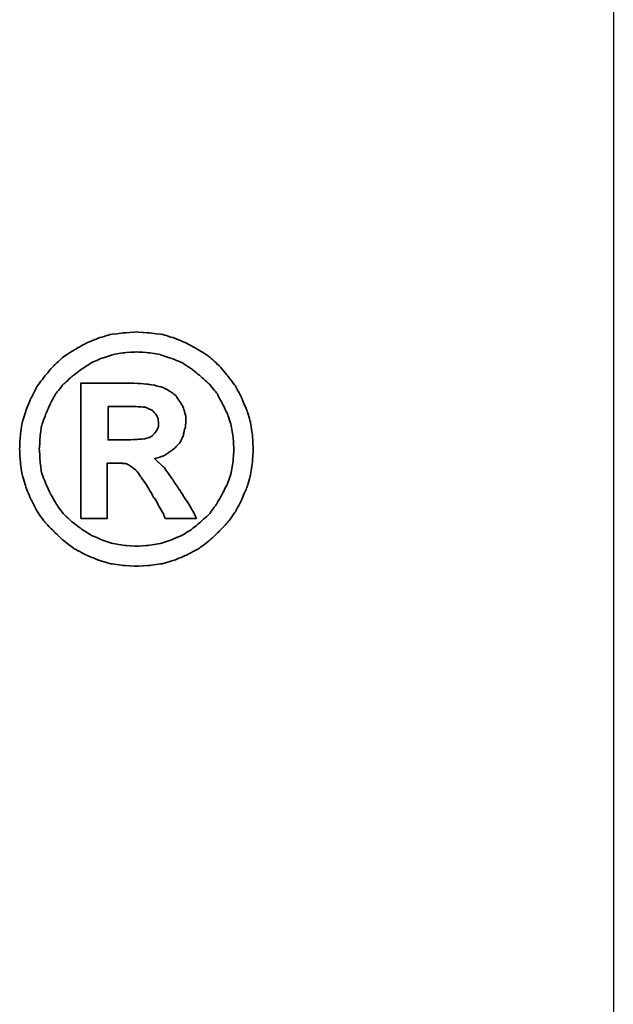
# Model space of a CAD drawing. Header units: millimetres. Extents: x 748 to 1024, y 329 to 423.
# Tile 45 of 49: x 954.925 to 955.586, y 354.842 to 355.937. Entities that reach past the tile are written whole.
import ezdxf

# ---------------------------------------------------------------- set-up
doc = ezdxf.new("R2010")
doc.units = ezdxf.units.MM
doc.header["$LTSCALE"] = 0.15
for name, color, linetype in [('DIM', 4, 'CONTINUOUS'), ('layer 1', 7, 'CONTINUOUS'), ('OUT', 3, 'CONTINUOUS')]:
    doc.layers.add(name, color=color, linetype=linetype)

# ---------------------------------------------------------------- blocks, each defined once
blk = doc.blocks.new('TBI MOTION logo(完整正式版)')
at = {"layer": 'layer 1', "color": 22, "lineweight": 35}
for points, knots in [([(81.20634, 4.98624), (81.20634, 4.98624), (81.18649, 5.32862), (81.18649, 5.32862), (81.18649, 5.32862), (81.18649, 5.32862), (81.13886, 5.66206), (81.13886, 5.66206), (81.13886, 5.66206), (81.13886, 5.66206), (81.04359, 5.97764), (81.04359, 5.97764), (81.04359, 5.97764), (81.04359, 5.97764), (80.91061, 6.29124), (80.91061, 6.29124), (80.91061, 6.29124), (80.91061, 6.29124), (80.75778, 6.58697), (80.75778, 6.58697), (80.75778, 6.58697), (80.75778, 6.58697), (80.5593, 6.85294), (80.5593, 6.85294), (80.5593, 6.85294), (80.5593, 6.85294), (80.33105, 7.1189), (80.33105, 7.1189), (80.33105, 7.1189), (80.33105, 7.1189), (80.09287, 7.33921), (80.09287, 7.33921), (80.09287, 7.33921), (80.09287, 7.33921), (79.815, 7.51982), (79.815, 7.51982), (79.815, 7.51982), (79.815, 7.51982), (79.51133, 7.69051), (79.51133, 7.69051), (79.51133, 7.69051), (79.51133, 7.69051), (79.19773, 7.8235), (79.19773, 7.8235), (79.19773, 7.8235), (79.19773, 7.8235), (78.88215, 7.91877), (78.88215, 7.91877), (78.88215, 7.91877), (78.88215, 7.91877), (78.54871, 7.95846), (78.54871, 7.95846), (78.54871, 7.95846), (78.54871, 7.95846), (78.21526, 7.98625), (78.21526, 7.98625), (78.21526, 7.98625), (78.21526, 7.98625), (77.87388, 7.95846), (77.87388, 7.95846), (77.87388, 7.95846), (77.87388, 7.95846), (77.54044, 7.91877), (77.54044, 7.91877), (77.54044, 7.91877), (77.54044, 7.91877), (77.22485, 7.8235), (77.22485, 7.8235), (77.22485, 7.8235), (77.22485, 7.8235), (76.91027, 7.69051), (76.91027, 7.69051), (76.91027, 7.69051), (76.91027, 7.69051), (76.6056, 7.51982), (76.6056, 7.51982), (76.6056, 7.51982), (76.6056, 7.51982), (76.32972, 7.33921), (76.32972, 7.33921), (76.32972, 7.33921), (76.32972, 7.33921), (76.09154, 7.1189), (76.09154, 7.1189), (76.09154, 7.1189), (76.09154, 7.1189), (75.86329, 6.85294), (75.86329, 6.85294), (75.86329, 6.85294), (75.86329, 6.85294), (75.66382, 6.58697), (75.66382, 6.58697), (75.66382, 6.58697), (75.66382, 6.58697), (75.51099, 6.29124), (75.51099, 6.29124), (75.51099, 6.29124), (75.51099, 6.29124), (75.37702, 5.97764), (75.37702, 5.97764), (75.37702, 5.97764), (75.37702, 5.97764), (75.28175, 5.66206), (75.28175, 5.66206), (75.28175, 5.66206), (75.28175, 5.66206), (75.23411, 5.32862), (75.23411, 5.32862), (75.23411, 5.32862), (75.23411, 5.32862), (75.21625, 4.98624), (75.21625, 4.98624), (75.21625, 4.98624), (75.21625, 4.98624), (75.23411, 4.6528), (75.23411, 4.6528), (75.23411, 4.6528), (75.23411, 4.6528), (75.28175, 4.32035), (75.28175, 4.32035), (75.28175, 4.32035), (75.28175, 4.32035), (75.37702, 3.99583), (75.37702, 3.99583), (75.37702, 3.99583), (75.37702, 3.99583), (75.51099, 3.68224), (75.51099, 3.68224), (75.51099, 3.68224), (75.51099, 3.68224), (75.66382, 3.38749), (75.66382, 3.38749), (75.66382, 3.38749), (75.66382, 3.38749), (75.86329, 3.10963), (75.86329, 3.10963), (75.86329, 3.10963), (75.86329, 3.10963), (76.09154, 2.87145), (76.09154, 2.87145), (76.09154, 2.87145), (76.09154, 2.87145), (76.32972, 2.6432), (76.32972, 2.6432), (76.32972, 2.6432), (76.32972, 2.6432), (76.6056, 2.43381), (76.6056, 2.43381), (76.6056, 2.43381), (76.6056, 2.43381), (76.91027, 2.27205), (76.91027, 2.27205), (76.91027, 2.27205), (76.91027, 2.27205), (77.22485, 2.13906), (77.22485, 2.13906), (77.22485, 2.13906), (77.22485, 2.13906), (77.54044, 2.0438), (77.54044, 2.0438), (77.54044, 2.0438), (77.54044, 2.0438), (77.87388, 1.99616), (77.87388, 1.99616), (77.87388, 1.99616), (77.87388, 1.99616), (78.21526, 1.97631), (78.21526, 1.97631), (78.21526, 1.97631), (78.21526, 1.97631), (78.54871, 1.99616), (78.54871, 1.99616), (78.54871, 1.99616), (78.54871, 1.99616), (78.88215, 2.0438), (78.88215, 2.0438), (78.88215, 2.0438), (78.88215, 2.0438), (79.19773, 2.13906), (79.19773, 2.13906), (79.19773, 2.13906), (79.19773, 2.13906), (79.51133, 2.27205), (79.51133, 2.27205), (79.51133, 2.27205), (79.51133, 2.27205), (79.815, 2.43381), (79.815, 2.43381), (79.815, 2.43381), (79.815, 2.43381), (80.09287, 2.6432), (80.09287, 2.6432), (80.09287, 2.6432), (80.09287, 2.6432), (80.33105, 2.87145), (80.33105, 2.87145), (80.33105, 2.87145), (80.33105, 2.87145), (80.5593, 3.10963), (80.5593, 3.10963), (80.5593, 3.10963), (80.5593, 3.10963), (80.75778, 3.38749), (80.75778, 3.38749), (80.75778, 3.38749), (80.75778, 3.38749), (80.91061, 3.68224), (80.91061, 3.68224), (80.91061, 3.68224), (80.91061, 3.68224), (81.04359, 3.99583), (81.04359, 3.99583), (81.04359, 3.99583), (81.04359, 3.99583), (81.13886, 4.32035), (81.13886, 4.32035), (81.13886, 4.32035), (81.13886, 4.32035), (81.18649, 4.6528), (81.18649, 4.6528), (81.18649, 4.6528), (81.18649, 4.6528), (81.20634, 4.98624), (81.20634, 4.98624)], [0, 0, 0, 0, 0.01785714, 0.01785714, 0.01785714, 0.01785715, 0.03571429, 0.03571429, 0.03571429, 0.0357143, 0.05357143, 0.05357143, 0.05357143, 0.05357144, 0.07142857, 0.07142857, 0.07142857, 0.07142858, 0.08928571, 0.08928571, 0.08928571, 0.08928572, 0.10714286, 0.10714286, 0.10714286, 0.10714287, 0.125, 0.125, 0.125, 0.12500001, 0.14285714, 0.14285714, 0.14285714, 0.14285715, 0.16071429, 0.16071429, 0.16071429, 0.1607143, 0.17857143, 0.17857143, 0.17857143, 0.17857144, 0.19642857, 0.19642857, 0.19642857, 0.19642858, 0.21428571, 0.21428571, 0.21428571, 0.21428572, 0.23214286, 0.23214286, 0.23214286, 0.23214287, 0.25, 0.25, 0.25, 0.25000001, 0.26785714, 0.26785714, 0.26785714, 0.26785715, 0.28571429, 0.28571429, 0.28571429, 0.2857143, 0.30357143, 0.30357143, 0.30357143, 0.30357144, 0.32142857, 0.32142857, 0.32142857, 0.32142858, 0.33928571, 0.33928571, 0.33928571, 0.33928572, 0.35714286, 0.35714286, 0.35714286, 0.35714287, 0.375, 0.375, 0.375, 0.37500001, 0.39285714, 0.39285714, 0.39285714, 0.39285715, 0.41071429, 0.41071429, 0.41071429, 0.4107143, 0.42857143, 0.42857143, 0.42857143, 0.42857144, 0.44642857, 0.44642857, 0.44642857, 0.44642858, 0.46428571, 0.46428571, 0.46428571, 0.46428572, 0.48214286, 0.48214286, 0.48214286, 0.48214287, 0.5, 0.5, 0.5, 0.50000001, 0.51785714, 0.51785714, 0.51785714, 0.51785715, 0.53571429, 0.53571429, 0.53571429, 0.5357143, 0.55357143, 0.55357143, 0.55357143, 0.55357144, 0.57142857, 0.57142857, 0.57142857, 0.57142858, 0.58928571, 0.58928571, 0.58928571, 0.58928572, 0.60714286, 0.60714286, 0.60714286, 0.60714287, 0.625, 0.625, 0.625, 0.62500001, 0.64285714, 0.64285714, 0.64285714, 0.64285715, 0.66071429, 0.66071429, 0.66071429, 0.6607143, 0.67857143, 0.67857143, 0.67857143, 0.67857144, 0.69642857, 0.69642857, 0.69642857, 0.69642858, 0.71428571, 0.71428571, 0.71428571, 0.71428572, 0.73214286, 0.73214286, 0.73214286, 0.73214287, 0.75, 0.75, 0.75, 0.75000001, 0.76785714, 0.76785714, 0.76785714, 0.76785715, 0.78571429, 0.78571429, 0.78571429, 0.7857143, 0.80357143, 0.80357143, 0.80357143, 0.80357144, 0.82142857, 0.82142857, 0.82142857, 0.82142858, 0.83928571, 0.83928571, 0.83928571, 0.83928572, 0.85714286, 0.85714286, 0.85714286, 0.85714287, 0.875, 0.875, 0.875, 0.87500001, 0.89285714, 0.89285714, 0.89285714, 0.89285715, 0.91071429, 0.91071429, 0.91071429, 0.9107143, 0.92857143, 0.92857143, 0.92857143, 0.92857144, 0.94642857, 0.94642857, 0.94642857, 0.94642858, 0.96428571, 0.96428571, 0.96428571, 0.96428572, 0.98214286, 0.98214286, 0.98214286, 0.98214287, 1, 1, 1, 1]), ([(80.71014, 4.98624), (80.71014, 4.98624), (80.69129, 5.29091), (80.69129, 5.29091), (80.69129, 5.29091), (80.69129, 5.29091), (80.64464, 5.57672), (80.64464, 5.57672), (80.64464, 5.57672), (80.64464, 5.57672), (80.54937, 5.87245), (80.54937, 5.87245), (80.54937, 5.87245), (80.54937, 5.87245), (80.41639, 6.14833), (80.41639, 6.14833), (80.41639, 6.14833), (80.41639, 6.14833), (80.27349, 6.41429), (80.27349, 6.41429), (80.27349, 6.41429), (80.27349, 6.41429), (80.08295, 6.64255), (80.08295, 6.64255), (80.08295, 6.64255), (80.08295, 6.64255), (79.86264, 6.84301), (79.86264, 6.84301), (79.86264, 6.84301), (79.86264, 6.84301), (79.63439, 7.03355), (79.63439, 7.03355), (79.63439, 7.03355), (79.63439, 7.03355), (79.37835, 7.1963), (79.37835, 7.1963), (79.37835, 7.1963), (79.37835, 7.1963), (79.10246, 7.30944), (79.10246, 7.30944), (79.10246, 7.30944), (79.10246, 7.30944), (78.81665, 7.40471), (78.81665, 7.40471), (78.81665, 7.40471), (78.81665, 7.40471), (78.511, 7.45234), (78.511, 7.45234), (78.511, 7.45234), (78.511, 7.45234), (78.21526, 7.47219), (78.21526, 7.47219), (78.21526, 7.47219), (78.21526, 7.47219), (77.9106, 7.45234), (77.9106, 7.45234), (77.9106, 7.45234), (77.9106, 7.45234), (77.61685, 7.40471), (77.61685, 7.40471), (77.61685, 7.40471), (77.61685, 7.40471), (77.32012, 7.30944), (77.32012, 7.30944), (77.32012, 7.30944), (77.32012, 7.30944), (77.06309, 7.1963), (77.06309, 7.1963), (77.06309, 7.1963), (77.06309, 7.1963), (76.80606, 7.03355), (76.80606, 7.03355), (76.80606, 7.03355), (76.80606, 7.03355), (76.55797, 6.84301), (76.55797, 6.84301), (76.55797, 6.84301), (76.55797, 6.84301), (76.34063, 6.64255), (76.34063, 6.64255), (76.34063, 6.64255), (76.34063, 6.64255), (76.1491, 6.41429), (76.1491, 6.41429), (76.1491, 6.41429), (76.1491, 6.41429), (76.0062, 6.14833), (76.0062, 6.14833), (76.0062, 6.14833), (76.0062, 6.14833), (75.88314, 5.87245), (75.88314, 5.87245), (75.88314, 5.87245), (75.88314, 5.87245), (75.77794, 5.57672), (75.77794, 5.57672), (75.77794, 5.57672), (75.77794, 5.57672), (75.73924, 5.29091), (75.73924, 5.29091), (75.73924, 5.29091), (75.73924, 5.29091), (75.72039, 4.98624), (75.72039, 4.98624), (75.72039, 4.98624), (75.72039, 4.98624), (75.73924, 4.67165), (75.73924, 4.67165), (75.73924, 4.67165), (75.73924, 4.67165), (75.77794, 4.37791), (75.77794, 4.37791), (75.77794, 4.37791), (75.77794, 4.37791), (75.88314, 4.10102), (75.88314, 4.10102), (75.88314, 4.10102), (75.88314, 4.10102), (76.0062, 3.83407), (76.0062, 3.83407), (76.0062, 3.83407), (76.0062, 3.83407), (76.15902, 3.56811), (76.15902, 3.56811), (76.15902, 3.56811), (76.15902, 3.56811), (76.34063, 3.32001), (76.34063, 3.32001), (76.34063, 3.32001), (76.34063, 3.32001), (76.55797, 3.11955), (76.55797, 3.11955), (76.55797, 3.11955), (76.55797, 3.11955), (76.80606, 2.92901), (76.80606, 2.92901), (76.80606, 2.92901), (76.80606, 2.92901), (77.06309, 2.76725), (77.06309, 2.76725), (77.06309, 2.76725), (77.06309, 2.76725), (77.32012, 2.65412), (77.32012, 2.65412), (77.32012, 2.65412), (77.32012, 2.65412), (77.61685, 2.55786), (77.61685, 2.55786), (77.61685, 2.55786), (77.61685, 2.55786), (77.9106, 2.51022), (77.9106, 2.51022), (77.9106, 2.51022), (77.9106, 2.51022), (78.21526, 2.49137), (78.21526, 2.49137), (78.21526, 2.49137), (78.21526, 2.49137), (78.511, 2.51022), (78.511, 2.51022), (78.511, 2.51022), (78.511, 2.51022), (78.81665, 2.55786), (78.81665, 2.55786), (78.81665, 2.55786), (78.81665, 2.55786), (79.10246, 2.65412), (79.10246, 2.65412), (79.10246, 2.65412), (79.10246, 2.65412), (79.37835, 2.76725), (79.37835, 2.76725), (79.37835, 2.76725), (79.37835, 2.76725), (79.63439, 2.92901), (79.63439, 2.92901), (79.63439, 2.92901), (79.63439, 2.92901), (79.86264, 3.11955), (79.86264, 3.11955), (79.86264, 3.11955), (79.86264, 3.11955), (80.08295, 3.32001), (80.08295, 3.32001), (80.08295, 3.32001), (80.08295, 3.32001), (80.26356, 3.56811), (80.26356, 3.56811), (80.26356, 3.56811), (80.26356, 3.56811), (80.41639, 3.83407), (80.41639, 3.83407), (80.41639, 3.83407), (80.41639, 3.83407), (80.54937, 4.10102), (80.54937, 4.10102), (80.54937, 4.10102), (80.54937, 4.10102), (80.64464, 4.37791), (80.64464, 4.37791), (80.64464, 4.37791), (80.64464, 4.37791), (80.69129, 4.67165), (80.69129, 4.67165), (80.69129, 4.67165), (80.69129, 4.67165), (80.71014, 4.98624), (80.71014, 4.98624)], [0, 0, 0, 0, 0.01923077, 0.01923077, 0.01923077, 0.01923078, 0.03846154, 0.03846154, 0.03846154, 0.03846155, 0.05769231, 0.05769231, 0.05769231, 0.05769232, 0.07692308, 0.07692308, 0.07692308, 0.07692309, 0.09615385, 0.09615385, 0.09615385, 0.09615386, 0.11538462, 0.11538462, 0.11538462, 0.11538463, 0.13461538, 0.13461538, 0.13461538, 0.13461539, 0.15384615, 0.15384615, 0.15384615, 0.15384616, 0.17307692, 0.17307692, 0.17307692, 0.17307693, 0.19230769, 0.19230769, 0.19230769, 0.1923077, 0.21153846, 0.21153846, 0.21153846, 0.21153847, 0.23076923, 0.23076923, 0.23076923, 0.23076924, 0.25, 0.25, 0.25, 0.25000001, 0.26923077, 0.26923077, 0.26923077, 0.26923078, 0.28846154, 0.28846154, 0.28846154, 0.28846155, 0.30769231, 0.30769231, 0.30769231, 0.30769232, 0.32692308, 0.32692308, 0.32692308, 0.32692309, 0.34615385, 0.34615385, 0.34615385, 0.34615386, 0.36538462, 0.36538462, 0.36538462, 0.36538463, 0.38461538, 0.38461538, 0.38461538, 0.38461539, 0.40384615, 0.40384615, 0.40384615, 0.40384616, 0.42307692, 0.42307692, 0.42307692, 0.42307693, 0.44230769, 0.44230769, 0.44230769, 0.4423077, 0.46153846, 0.46153846, 0.46153846, 0.46153847, 0.48076923, 0.48076923, 0.48076923, 0.48076924, 0.5, 0.5, 0.5, 0.50000001, 0.51923077, 0.51923077, 0.51923077, 0.51923078, 0.53846154, 0.53846154, 0.53846154, 0.53846155, 0.55769231, 0.55769231, 0.55769231, 0.55769232, 0.57692308, 0.57692308, 0.57692308, 0.57692309, 0.59615385, 0.59615385, 0.59615385, 0.59615386, 0.61538462, 0.61538462, 0.61538462, 0.61538463, 0.63461538, 0.63461538, 0.63461538, 0.63461539, 0.65384615, 0.65384615, 0.65384615, 0.65384616, 0.67307692, 0.67307692, 0.67307692, 0.67307693, 0.69230769, 0.69230769, 0.69230769, 0.6923077, 0.71153846, 0.71153846, 0.71153846, 0.71153847, 0.73076923, 0.73076923, 0.73076923, 0.73076924, 0.75, 0.75, 0.75, 0.75000001, 0.76923077, 0.76923077, 0.76923077, 0.76923078, 0.78846154, 0.78846154, 0.78846154, 0.78846155, 0.80769231, 0.80769231, 0.80769231, 0.80769232, 0.82692308, 0.82692308, 0.82692308, 0.82692309, 0.84615385, 0.84615385, 0.84615385, 0.84615386, 0.86538462, 0.86538462, 0.86538462, 0.86538463, 0.88461538, 0.88461538, 0.88461538, 0.88461539, 0.90384615, 0.90384615, 0.90384615, 0.90384616, 0.92307692, 0.92307692, 0.92307692, 0.92307693, 0.94230769, 0.94230769, 0.94230769, 0.9423077, 0.96153846, 0.96153846, 0.96153846, 0.96153847, 0.98076923, 0.98076923, 0.98076923, 0.98076924, 1, 1, 1, 1]), ([(76.78721, 3.2823), (76.78721, 3.2823), (76.78721, 3.32001), (76.78721, 3.32001), (76.78721, 3.32001), (76.78721, 3.32001), (76.78721, 3.42422), (76.78721, 3.42422), (76.78721, 3.42422), (76.78721, 3.42422), (76.78721, 3.59689), (76.78721, 3.59689), (76.78721, 3.59689), (76.78721, 3.59689), (76.78721, 3.80529), (76.78721, 3.80529), (76.78721, 3.80529), (76.78721, 3.80529), (76.78721, 4.0524), (76.78721, 4.0524), (76.78721, 4.0524), (76.78721, 4.0524), (76.78721, 4.32035), (76.78721, 4.32035), (76.78721, 4.32035), (76.78721, 4.32035), (76.78721, 4.92868), (76.78721, 4.92868), (76.78721, 4.92868), (76.78721, 4.92868), (76.78721, 5.53801), (76.78721, 5.53801), (76.78721, 5.53801), (76.78721, 5.53801), (76.78721, 5.82482), (76.78721, 5.82482), (76.78721, 5.82482), (76.78721, 5.82482), (76.78721, 6.07291), (76.78721, 6.07291), (76.78721, 6.07291), (76.78721, 6.07291), (76.78721, 6.30017), (76.78721, 6.30017), (76.78721, 6.30017), (76.78721, 6.30017), (76.78721, 6.45399), (76.78721, 6.45399), (76.78721, 6.45399), (76.78721, 6.45399), (76.78721, 6.5572), (76.78721, 6.5572), (76.78721, 6.5572), (76.78721, 6.5572), (76.78721, 6.59689), (76.78721, 6.59689), (76.78721, 6.59689), (76.78721, 6.59689), (76.78721, 6.67232), (76.78721, 6.67232), (76.78721, 6.67232), (76.78721, 6.67232), (76.8537, 6.67232), (76.8537, 6.67232), (76.8537, 6.67232), (76.8537, 6.67232), (76.87355, 6.67232), (76.87355, 6.67232), (76.87355, 6.67232), (76.87355, 6.67232), (76.91027, 6.67232), (76.91027, 6.67232), (76.91027, 6.67232), (76.91027, 6.67232), (77.04424, 6.67232), (77.04424, 6.67232), (77.04424, 6.67232), (77.04424, 6.67232), (77.22485, 6.67232), (77.22485, 6.67232), (77.22485, 6.67232), (77.22485, 6.67232), (77.43524, 6.67232), (77.43524, 6.67232), (77.43524, 6.67232), (77.43524, 6.67232), (77.65357, 6.67232), (77.65357, 6.67232), (77.65357, 6.67232), (77.65357, 6.67232), (77.82625, 6.67232), (77.82625, 6.67232), (77.82625, 6.67232), (77.82625, 6.67232), (77.94037, 6.67232), (77.94037, 6.67232), (77.94037, 6.67232), (77.94037, 6.67232), (77.97709, 6.67232), (77.97709, 6.67232), (77.97709, 6.67232), (77.97709, 6.67232), (77.99694, 6.67232), (77.99694, 6.67232), (77.99694, 6.67232), (77.99694, 6.67232), (78.00686, 6.67232), (78.00686, 6.67232), (78.00686, 6.67232), (78.00686, 6.67232), (78.28275, 6.6624), (78.28275, 6.6624), (78.28275, 6.6624), (78.28275, 6.6624), (78.50107, 6.64255), (78.50107, 6.64255), (78.50107, 6.64255), (78.50107, 6.64255), (78.511, 6.64255), (78.511, 6.64255), (78.511, 6.64255), (78.511, 6.64255), (78.70154, 6.61476), (78.70154, 6.61476), (78.70154, 6.61476), (78.70154, 6.61476), (78.70154, 6.60483), (78.70154, 6.60483), (78.70154, 6.60483), (78.70154, 6.60483), (78.86429, 6.56713), (78.86429, 6.56713), (78.86429, 6.56713), (78.86429, 6.56713), (78.87223, 6.56713), (78.87223, 6.56713), (78.87223, 6.56713), (78.87223, 6.56713), (78.99727, 6.51056), (78.99727, 6.51056), (78.99727, 6.51056), (78.99727, 6.51056), (79.00719, 6.51056), (79.00719, 6.51056), (79.00719, 6.51056), (79.00719, 6.51056), (79.00719, 6.50162), (79.00719, 6.50162), (79.00719, 6.50162), (79.00719, 6.50162), (79.1104, 6.43415), (79.1104, 6.43415), (79.1104, 6.43415), (79.1104, 6.43415), (79.12132, 6.43415), (79.12132, 6.43415), (79.12132, 6.43415), (79.12132, 6.43415), (79.22552, 6.34781), (79.22552, 6.34781), (79.22552, 6.34781), (79.22552, 6.34781), (79.23544, 6.33888), (79.23544, 6.33888), (79.23544, 6.33888), (79.23544, 6.33888), (79.23544, 6.32895), (79.23544, 6.32895), (79.23544, 6.32895), (79.23544, 6.32895), (79.31087, 6.21483), (79.31087, 6.21483), (79.31087, 6.21483), (79.31087, 6.21483), (79.38629, 6.1007), (79.38629, 6.1007), (79.38629, 6.1007), (79.38629, 6.1007), (79.3972, 6.1007), (79.3972, 6.1007), (79.3972, 6.1007), (79.3972, 6.1007), (79.3972, 6.09078), (79.3972, 6.09078), (79.3972, 6.09078), (79.3972, 6.09078), (79.43392, 5.97764), (79.43392, 5.97764), (79.43392, 5.97764), (79.43392, 5.97764), (79.43392, 5.96772), (79.43392, 5.96772), (79.43392, 5.96772), (79.43392, 5.96772), (79.47362, 5.83474), (79.47362, 5.83474), (79.47362, 5.83474), (79.47362, 5.83474), (79.48156, 5.82482), (79.48156, 5.82482), (79.48156, 5.82482), (79.48156, 5.82482), (79.48156, 5.69977), (79.48156, 5.69977), (79.48156, 5.69977), (79.48156, 5.69977), (79.48156, 5.69183), (79.48156, 5.69183), (79.48156, 5.69183), (79.48156, 5.69183), (79.4637, 5.51915), (79.4637, 5.51915), (79.4637, 5.51915), (79.4637, 5.51915), (79.4637, 5.51122), (79.4637, 5.51122), (79.4637, 5.51122), (79.4637, 5.51122), (79.45377, 5.51122), (79.45377, 5.51122), (79.45377, 5.51122), (79.45377, 5.51122), (79.41507, 5.34847), (79.41507, 5.34847), (79.41507, 5.34847), (79.41507, 5.34847), (79.41507, 5.33854), (79.41507, 5.33854), (79.41507, 5.33854), (79.41507, 5.33854), (79.41507, 5.32862), (79.41507, 5.32862), (79.41507, 5.32862), (79.41507, 5.32862), (79.33865, 5.16785), (79.33865, 5.16785), (79.33865, 5.16785), (79.33865, 5.16785), (79.33071, 5.15693), (79.33071, 5.15693), (79.33071, 5.15693), (79.33071, 5.15693), (79.2156, 5.02495), (79.2156, 5.02495), (79.2156, 5.02495), (79.2156, 5.02495), (79.20567, 5.01502), (79.20567, 5.01502), (79.20567, 5.01502), (79.20567, 5.01502), (79.05483, 4.89991), (79.05483, 4.89991), (79.05483, 4.89991), (79.05483, 4.89991), (79.04491, 4.89197), (79.04491, 4.89197), (79.04491, 4.89197), (79.04491, 4.89197), (78.89208, 4.7967), (78.89208, 4.7967), (78.89208, 4.7967), (78.89208, 4.7967), (78.88215, 4.7967), (78.88215, 4.7967), (78.88215, 4.7967), (78.88215, 4.7967), (78.69161, 4.73913), (78.69161, 4.73913), (78.69161, 4.73913), (78.69161, 4.73913), (78.68169, 4.73913), (78.68169, 4.73913), (78.68169, 4.73913), (78.68169, 4.73913), (78.68169, 4.72921), (78.68169, 4.72921), (78.68169, 4.72921), (78.68169, 4.72921), (78.78688, 4.63394), (78.78688, 4.63394), (78.78688, 4.63394), (78.78688, 4.63394), (78.902, 4.52875), (78.902, 4.52875), (78.902, 4.52875), (78.902, 4.52875), (78.91093, 4.52081), (78.91093, 4.52081), (78.91093, 4.52081), (78.91093, 4.52081), (79.02506, 4.36798), (79.02506, 4.36798), (79.02506, 4.36798), (79.02506, 4.36798), (79.1501, 4.1953), (79.1501, 4.1953), (79.1501, 4.1953), (79.1501, 4.1953), (79.1501, 4.18736), (79.1501, 4.18736), (79.1501, 4.18736), (79.1501, 4.18736), (79.29201, 3.96705), (79.29201, 3.96705), (79.29201, 3.96705), (79.29201, 3.96705), (79.31087, 3.93828), (79.31087, 3.93828), (79.31087, 3.93828), (79.31087, 3.93828), (79.32079, 3.93828), (79.32079, 3.93828), (79.32079, 3.93828), (79.32079, 3.93828), (79.3585, 3.87178), (79.3585, 3.87178), (79.3585, 3.87178), (79.3585, 3.87178), (79.50141, 3.64353), (79.50141, 3.64353), (79.50141, 3.64353), (79.50141, 3.64353), (79.51133, 3.64353), (79.51133, 3.64353), (79.51133, 3.64353), (79.51133, 3.64353), (79.64431, 3.41528), (79.64431, 3.41528), (79.64431, 3.41528), (79.64431, 3.41528), (79.68202, 3.3478), (79.68202, 3.3478), (79.68202, 3.3478), (79.68202, 3.3478), (79.70187, 3.31009), (79.70187, 3.31009), (79.70187, 3.31009), (79.70187, 3.31009), (79.7495, 3.2049), (79.7495, 3.2049), (79.7495, 3.2049), (79.7495, 3.2049), (79.64431, 3.2049), (79.64431, 3.2049), (79.64431, 3.2049), (79.64431, 3.2049), (79.62546, 3.2049), (79.62546, 3.2049), (79.62546, 3.2049), (79.62546, 3.2049), (79.53912, 3.2049), (79.53912, 3.2049), (79.53912, 3.2049), (79.53912, 3.2049), (79.31087, 3.2049), (79.31087, 3.2049), (79.31087, 3.2049), (79.31087, 3.2049), (79.08262, 3.2049), (79.08262, 3.2049), (79.08262, 3.2049), (79.08262, 3.2049), (79.00719, 3.2049), (79.00719, 3.2049), (79.00719, 3.2049), (79.00719, 3.2049), (78.98735, 3.2049), (78.98735, 3.2049), (78.98735, 3.2049), (78.98735, 3.2049), (78.94964, 3.2049), (78.94964, 3.2049), (78.94964, 3.2049), (78.94964, 3.2049), (78.92979, 3.24459), (78.92979, 3.24459), (78.92979, 3.24459), (78.92979, 3.24459), (78.91093, 3.2823), (78.91093, 3.2823), (78.91093, 3.2823), (78.91093, 3.2823), (78.91093, 3.29223), (78.91093, 3.29223), (78.91093, 3.29223), (78.91093, 3.29223), (78.89208, 3.3478), (78.89208, 3.3478), (78.89208, 3.3478), (78.89208, 3.3478), (78.78688, 3.52048), (78.78688, 3.52048), (78.78688, 3.52048), (78.78688, 3.52048), (78.69161, 3.7001), (78.69161, 3.7001), (78.69161, 3.7001), (78.69161, 3.7001), (78.6539, 3.7388), (78.6539, 3.7388), (78.6539, 3.7388), (78.6539, 3.7388), (78.64398, 3.74873), (78.64398, 3.74873), (78.64398, 3.74873), (78.64398, 3.74873), (78.64398, 3.75766), (78.64398, 3.75766), (78.64398, 3.75766), (78.64398, 3.75766), (78.63405, 3.78644), (78.63405, 3.78644), (78.63405, 3.78644), (78.63405, 3.78644), (78.48321, 4.04347), (78.48321, 4.04347), (78.48321, 4.04347), (78.48321, 4.04347), (78.33038, 4.2618), (78.33038, 4.2618), (78.33038, 4.2618), (78.33038, 4.2618), (78.20732, 4.43447), (78.20732, 4.43447), (78.20732, 4.43447), (78.20732, 4.43447), (78.09221, 4.52081), (78.09221, 4.52081), (78.09221, 4.52081), (78.09221, 4.52081), (78.02472, 4.56845), (78.02472, 4.56845), (78.02472, 4.56845), (78.02472, 4.56845), (77.9493, 4.60616), (77.9493, 4.60616), (77.9493, 4.60616), (77.9493, 4.60616), (77.8451, 4.61608), (77.8451, 4.61608), (77.8451, 4.61608), (77.8451, 4.61608), (77.71113, 4.61608), (77.71113, 4.61608), (77.71113, 4.61608), (77.71113, 4.61608), (77.69128, 4.61608), (77.69128, 4.61608), (77.69128, 4.61608), (77.69128, 4.61608), (77.67342, 4.61608), (77.67342, 4.61608), (77.67342, 4.61608), (77.67342, 4.61608), (77.5583, 4.61608), (77.5583, 4.61608), (77.5583, 4.61608), (77.5583, 4.61608), (77.46303, 4.61608), (77.46303, 4.61608), (77.46303, 4.61608), (77.46303, 4.61608), (77.46303, 4.54761), (77.46303, 4.54761), (77.46303, 4.54761), (77.46303, 4.54761), (77.46303, 4.47318), (77.46303, 4.47318), (77.46303, 4.47318), (77.46303, 4.47318), (77.46303, 4.24294), (77.46303, 4.24294), (77.46303, 4.24294), (77.46303, 4.24294), (77.46303, 3.99583), (77.46303, 3.99583), (77.46303, 3.99583), (77.46303, 3.99583), (77.46303, 3.72888), (77.46303, 3.72888), (77.46303, 3.72888), (77.46303, 3.72888), (77.46303, 3.51055), (77.46303, 3.51055), (77.46303, 3.51055), (77.46303, 3.51055), (77.46303, 3.42422), (77.46303, 3.42422), (77.46303, 3.42422), (77.46303, 3.42422), (77.46303, 3.35773), (77.46303, 3.35773), (77.46303, 3.35773), (77.46303, 3.35773), (77.46303, 3.30017), (77.46303, 3.30017), (77.46303, 3.30017), (77.46303, 3.30017), (77.46303, 3.2823), (77.46303, 3.2823), (77.46303, 3.2823), (77.46303, 3.2823), (77.46303, 3.2049), (77.46303, 3.2049), (77.46303, 3.2049), (77.46303, 3.2049), (77.39753, 3.2049), (77.39753, 3.2049), (77.39753, 3.2049), (77.39753, 3.2049), (77.37768, 3.2049), (77.37768, 3.2049), (77.37768, 3.2049), (77.37768, 3.2049), (77.32012, 3.2049), (77.32012, 3.2049), (77.32012, 3.2049), (77.32012, 3.2049), (77.12165, 3.2049), (77.12165, 3.2049), (77.12165, 3.2049), (77.12165, 3.2049), (76.94897, 3.2049), (76.94897, 3.2049), (76.94897, 3.2049), (76.94897, 3.2049), (76.8924, 3.2049), (76.8924, 3.2049), (76.8924, 3.2049), (76.8924, 3.2049), (76.8537, 3.2049), (76.8537, 3.2049), (76.8537, 3.2049), (76.8537, 3.2049), (76.78721, 3.2049), (76.78721, 3.2049), (76.78721, 3.2049), (76.78721, 3.2049), (76.78721, 3.2823), (76.78721, 3.2823)], [0, 0, 0, 0, 0.00740741, 0.00740741, 0.00740741, 0.00740742, 0.01481481, 0.01481481, 0.01481481, 0.01481482, 0.02222222, 0.02222222, 0.02222222, 0.02222223, 0.02962963, 0.02962963, 0.02962963, 0.02962964, 0.03703704, 0.03703704, 0.03703704, 0.03703705, 0.04444444, 0.04444444, 0.04444444, 0.04444445, 0.05185185, 0.05185185, 0.05185185, 0.05185186, 0.05925926, 0.05925926, 0.05925926, 0.05925927, 0.06666667, 0.06666667, 0.06666667, 0.06666668, 0.07407407, 0.07407407, 0.07407407, 0.07407408, 0.08148148, 0.08148148, 0.08148148, 0.08148149, 0.08888889, 0.08888889, 0.08888889, 0.0888889, 0.0962963, 0.0962963, 0.0962963, 0.09629631, 0.1037037, 0.1037037, 0.1037037, 0.10370371, 0.11111111, 0.11111111, 0.11111111, 0.11111112, 0.11851852, 0.11851852, 0.11851852, 0.11851853, 0.12592593, 0.12592593, 0.12592593, 0.12592594, 0.13333333, 0.13333333, 0.13333333, 0.13333334, 0.14074074, 0.14074074, 0.14074074, 0.14074075, 0.14814815, 0.14814815, 0.14814815, 0.14814816, 0.15555556, 0.15555556, 0.15555556, 0.15555557, 0.16296296, 0.16296296, 0.16296296, 0.16296297, 0.17037037, 0.17037037, 0.17037037, 0.17037038, 0.17777778, 0.17777778, 0.17777778, 0.17777779, 0.18518519, 0.18518519, 0.18518519, 0.1851852, 0.19259259, 0.19259259, 0.19259259, 0.1925926, 0.2, 0.2, 0.2, 0.20000001, 0.20740741, 0.20740741, 0.20740741, 0.20740742, 0.21481481, 0.21481481, 0.21481481, 0.21481482, 0.22222222, 0.22222222, 0.22222222, 0.22222223, 0.22962963, 0.22962963, 0.22962963, 0.22962964, 0.23703704, 0.23703704, 0.23703704, 0.23703705, 0.24444444, 0.24444444, 0.24444444, 0.24444445, 0.25185185, 0.25185185, 0.25185185, 0.25185186, 0.25925926, 0.25925926, 0.25925926, 0.25925927, 0.26666667, 0.26666667, 0.26666667, 0.26666668, 0.27407407, 0.27407407, 0.27407407, 0.27407408, 0.28148148, 0.28148148, 0.28148148, 0.28148149, 0.28888889, 0.28888889, 0.28888889, 0.2888889, 0.2962963, 0.2962963, 0.2962963, 0.29629631, 0.3037037, 0.3037037, 0.3037037, 0.30370371, 0.31111111, 0.31111111, 0.31111111, 0.31111112, 0.31851852, 0.31851852, 0.31851852, 0.31851853, 0.32592593, 0.32592593, 0.32592593, 0.32592594, 0.33333333, 0.33333333, 0.33333333, 0.33333334, 0.34074074, 0.34074074, 0.34074074, 0.34074075, 0.34814815, 0.34814815, 0.34814815, 0.34814816, 0.35555556, 0.35555556, 0.35555556, 0.35555557, 0.36296296, 0.36296296, 0.36296296, 0.36296297, 0.37037037, 0.37037037, 0.37037037, 0.37037038, 0.37777778, 0.37777778, 0.37777778, 0.37777779, 0.38518519, 0.38518519, 0.38518519, 0.3851852, 0.39259259, 0.39259259, 0.39259259, 0.3925926, 0.4, 0.4, 0.4, 0.40000001, 0.40740741, 0.40740741, 0.40740741, 0.40740742, 0.41481481, 0.41481481, 0.41481481, 0.41481482, 0.42222222, 0.42222222, 0.42222222, 0.42222223, 0.42962963, 0.42962963, 0.42962963, 0.42962964, 0.43703704, 0.43703704, 0.43703704, 0.43703705, 0.44444444, 0.44444444, 0.44444444, 0.44444445, 0.45185185, 0.45185185, 0.45185185, 0.45185186, 0.45925926, 0.45925926, 0.45925926, 0.45925927, 0.46666667, 0.46666667, 0.46666667, 0.46666668, 0.47407407, 0.47407407, 0.47407407, 0.47407408, 0.48148148, 0.48148148, 0.48148148, 0.48148149, 0.48888889, 0.48888889, 0.48888889, 0.4888889, 0.4962963, 0.4962963, 0.4962963, 0.49629631, 0.5037037, 0.5037037, 0.5037037, 0.50370371, 0.51111111, 0.51111111, 0.51111111, 0.51111112, 0.51851852, 0.51851852, 0.51851852, 0.51851853, 0.52592593, 0.52592593, 0.52592593, 0.52592594, 0.53333333, 0.53333333, 0.53333333, 0.53333334, 0.54074074, 0.54074074, 0.54074074, 0.54074075, 0.54814815, 0.54814815, 0.54814815, 0.54814816, 0.55555556, 0.55555556, 0.55555556, 0.55555557, 0.56296296, 0.56296296, 0.56296296, 0.56296297, 0.57037037, 0.57037037, 0.57037037, 0.57037038, 0.57777778, 0.57777778, 0.57777778, 0.57777779, 0.58518519, 0.58518519, 0.58518519, 0.5851852, 0.59259259, 0.59259259, 0.59259259, 0.5925926, 0.6, 0.6, 0.6, 0.60000001, 0.60740741, 0.60740741, 0.60740741, 0.60740742, 0.61481481, 0.61481481, 0.61481481, 0.61481482, 0.62222222, 0.62222222, 0.62222222, 0.62222223, 0.62962963, 0.62962963, 0.62962963, 0.62962964, 0.63703704, 0.63703704, 0.63703704, 0.63703705, 0.64444444, 0.64444444, 0.64444444, 0.64444445, 0.65185185, 0.65185185, 0.65185185, 0.65185186, 0.65925926, 0.65925926, 0.65925926, 0.65925927, 0.66666667, 0.66666667, 0.66666667, 0.66666668, 0.67407407, 0.67407407, 0.67407407, 0.67407408, 0.68148148, 0.68148148, 0.68148148, 0.68148149, 0.68888889, 0.68888889, 0.68888889, 0.6888889, 0.6962963, 0.6962963, 0.6962963, 0.69629631, 0.7037037, 0.7037037, 0.7037037, 0.70370371, 0.71111111, 0.71111111, 0.71111111, 0.71111112, 0.71851852, 0.71851852, 0.71851852, 0.71851853, 0.72592593, 0.72592593, 0.72592593, 0.72592594, 0.73333333, 0.73333333, 0.73333333, 0.73333334, 0.74074074, 0.74074074, 0.74074074, 0.74074075, 0.74814815, 0.74814815, 0.74814815, 0.74814816, 0.75555556, 0.75555556, 0.75555556, 0.75555557, 0.76296296, 0.76296296, 0.76296296, 0.76296297, 0.77037037, 0.77037037, 0.77037037, 0.77037038, 0.77777778, 0.77777778, 0.77777778, 0.77777779, 0.78518519, 0.78518519, 0.78518519, 0.7851852, 0.79259259, 0.79259259, 0.79259259, 0.7925926, 0.8, 0.8, 0.8, 0.80000001, 0.80740741, 0.80740741, 0.80740741, 0.80740742, 0.81481481, 0.81481481, 0.81481481, 0.81481482, 0.82222222, 0.82222222, 0.82222222, 0.82222223, 0.82962963, 0.82962963, 0.82962963, 0.82962964, 0.83703704, 0.83703704, 0.83703704, 0.83703705, 0.84444444, 0.84444444, 0.84444444, 0.84444445, 0.85185185, 0.85185185, 0.85185185, 0.85185186, 0.85925926, 0.85925926, 0.85925926, 0.85925927, 0.86666667, 0.86666667, 0.86666667, 0.86666668, 0.87407407, 0.87407407, 0.87407407, 0.87407408, 0.88148148, 0.88148148, 0.88148148, 0.88148149, 0.88888889, 0.88888889, 0.88888889, 0.8888889, 0.8962963, 0.8962963, 0.8962963, 0.89629631, 0.9037037, 0.9037037, 0.9037037, 0.90370371, 0.91111111, 0.91111111, 0.91111111, 0.91111112, 0.91851852, 0.91851852, 0.91851852, 0.91851853, 0.92592593, 0.92592593, 0.92592593, 0.92592594, 0.93333333, 0.93333333, 0.93333333, 0.93333334, 0.94074074, 0.94074074, 0.94074074, 0.94074075, 0.94814815, 0.94814815, 0.94814815, 0.94814816, 0.95555556, 0.95555556, 0.95555556, 0.95555557, 0.96296296, 0.96296296, 0.96296296, 0.96296297, 0.97037037, 0.97037037, 0.97037037, 0.97037038, 0.97777778, 0.97777778, 0.97777778, 0.97777779, 0.98518519, 0.98518519, 0.98518519, 0.9851852, 0.99259259, 0.99259259, 0.99259259, 0.9925926, 1, 1, 1, 1]), ([(77.48288, 6.07291), (77.48288, 6.07291), (77.48288, 5.99551), (77.48288, 5.99551), (77.48288, 5.99551), (77.48288, 5.99551), (77.48288, 5.82482), (77.48288, 5.82482), (77.48288, 5.82482), (77.48288, 5.82482), (77.48288, 5.63328), (77.48288, 5.63328), (77.48288, 5.63328), (77.48288, 5.63328), (77.48288, 5.46358), (77.48288, 5.46358), (77.48288, 5.46358), (77.48288, 5.46358), (77.48288, 5.29091), (77.48288, 5.29091), (77.48288, 5.29091), (77.48288, 5.29091), (77.48288, 5.21449), (77.48288, 5.21449), (77.48288, 5.21449), (77.48288, 5.21449), (77.50074, 5.21449), (77.50074, 5.21449), (77.50074, 5.21449), (77.50074, 5.21449), (77.71113, 5.21449), (77.71113, 5.21449), (77.71113, 5.21449), (77.71113, 5.21449), (77.94037, 5.21449), (77.94037, 5.21449), (77.94037, 5.21449), (77.94037, 5.21449), (78.01579, 5.21449), (78.01579, 5.21449), (78.01579, 5.21449), (78.01579, 5.21449), (78.03465, 5.21449), (78.03465, 5.21449), (78.03465, 5.21449), (78.03465, 5.21449), (78.2629, 5.23335), (78.2629, 5.23335), (78.2629, 5.23335), (78.2629, 5.23335), (78.42565, 5.24327), (78.42565, 5.24327), (78.42565, 5.24327), (78.42565, 5.24327), (78.54871, 5.28098), (78.54871, 5.28098), (78.54871, 5.28098), (78.54871, 5.28098), (78.62611, 5.32862), (78.62611, 5.32862), (78.62611, 5.32862), (78.62611, 5.32862), (78.69161, 5.40503), (78.69161, 5.40503), (78.69161, 5.40503), (78.69161, 5.40503), (78.73925, 5.48145), (78.73925, 5.48145), (78.73925, 5.48145), (78.73925, 5.48145), (78.77696, 5.55885), (78.77696, 5.55885), (78.77696, 5.55885), (78.77696, 5.55885), (78.77696, 5.65214), (78.77696, 5.65214), (78.77696, 5.65214), (78.77696, 5.65214), (78.76902, 5.76726), (78.76902, 5.76726), (78.76902, 5.76726), (78.76902, 5.76726), (78.71146, 5.87245), (78.71146, 5.87245), (78.71146, 5.87245), (78.71146, 5.87245), (78.62611, 5.96772), (78.62611, 5.96772), (78.62611, 5.96772), (78.62611, 5.96772), (78.511, 6.02528), (78.511, 6.02528), (78.511, 6.02528), (78.511, 6.02528), (78.44451, 6.05306), (78.44451, 6.05306), (78.44451, 6.05306), (78.44451, 6.05306), (78.32046, 6.06299), (78.32046, 6.06299), (78.32046, 6.06299), (78.32046, 6.06299), (78.18748, 6.07291), (78.18748, 6.07291), (78.18748, 6.07291), (78.18748, 6.07291), (77.99694, 6.07291), (77.99694, 6.07291), (77.99694, 6.07291), (77.99694, 6.07291), (77.97709, 6.07291), (77.97709, 6.07291), (77.97709, 6.07291), (77.97709, 6.07291), (77.90167, 6.07291), (77.90167, 6.07291), (77.90167, 6.07291), (77.90167, 6.07291), (77.69128, 6.07291), (77.69128, 6.07291), (77.69128, 6.07291), (77.69128, 6.07291), (77.50074, 6.07291), (77.50074, 6.07291), (77.50074, 6.07291), (77.50074, 6.07291), (77.48288, 6.07291), (77.48288, 6.07291)], [0, 0, 0, 0, 0.03125, 0.03125, 0.03125, 0.03125001, 0.0625, 0.0625, 0.0625, 0.06250001, 0.09375, 0.09375, 0.09375, 0.09375001, 0.125, 0.125, 0.125, 0.12500001, 0.15625, 0.15625, 0.15625, 0.15625001, 0.1875, 0.1875, 0.1875, 0.18750001, 0.21875, 0.21875, 0.21875, 0.21875001, 0.25, 0.25, 0.25, 0.25000001, 0.28125, 0.28125, 0.28125, 0.28125001, 0.3125, 0.3125, 0.3125, 0.31250001, 0.34375, 0.34375, 0.34375, 0.34375001, 0.375, 0.375, 0.375, 0.37500001, 0.40625, 0.40625, 0.40625, 0.40625001, 0.4375, 0.4375, 0.4375, 0.43750001, 0.46875, 0.46875, 0.46875, 0.46875001, 0.5, 0.5, 0.5, 0.50000001, 0.53125, 0.53125, 0.53125, 0.53125001, 0.5625, 0.5625, 0.5625, 0.56250001, 0.59375, 0.59375, 0.59375, 0.59375001, 0.625, 0.625, 0.625, 0.62500001, 0.65625, 0.65625, 0.65625, 0.65625001, 0.6875, 0.6875, 0.6875, 0.68750001, 0.71875, 0.71875, 0.71875, 0.71875001, 0.75, 0.75, 0.75, 0.75000001, 0.78125, 0.78125, 0.78125, 0.78125001, 0.8125, 0.8125, 0.8125, 0.81250001, 0.84375, 0.84375, 0.84375, 0.84375001, 0.875, 0.875, 0.875, 0.87500001, 0.90625, 0.90625, 0.90625, 0.90625001, 0.9375, 0.9375, 0.9375, 0.93750001, 0.96875, 0.96875, 0.96875, 0.96875001, 1, 1, 1, 1])]:
    blk.add_open_spline(points, degree=3, knots=knots, dxfattribs=at)

msp = doc.modelspace()

# ---------------------------------------------------------------- linework, layer by layer
at = {"layer": 'OUT', "color": 7}
msp.add_line((955.5857, 356.0348), (955.5857, 354.5348), dxfattribs=at)

# ---------------------------------------------------------------- block references
at = {"layer": 'DIM', "color": 7, "xscale": 0.0433753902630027, "yscale": 0.0433753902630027, "zscale": 0.0433753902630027}
msp.add_blockref('TBI MOTION logo(完整正式版)', (951.6627, 355.2432), dxfattribs=at)

doc.saveas('drawing.dxf')
